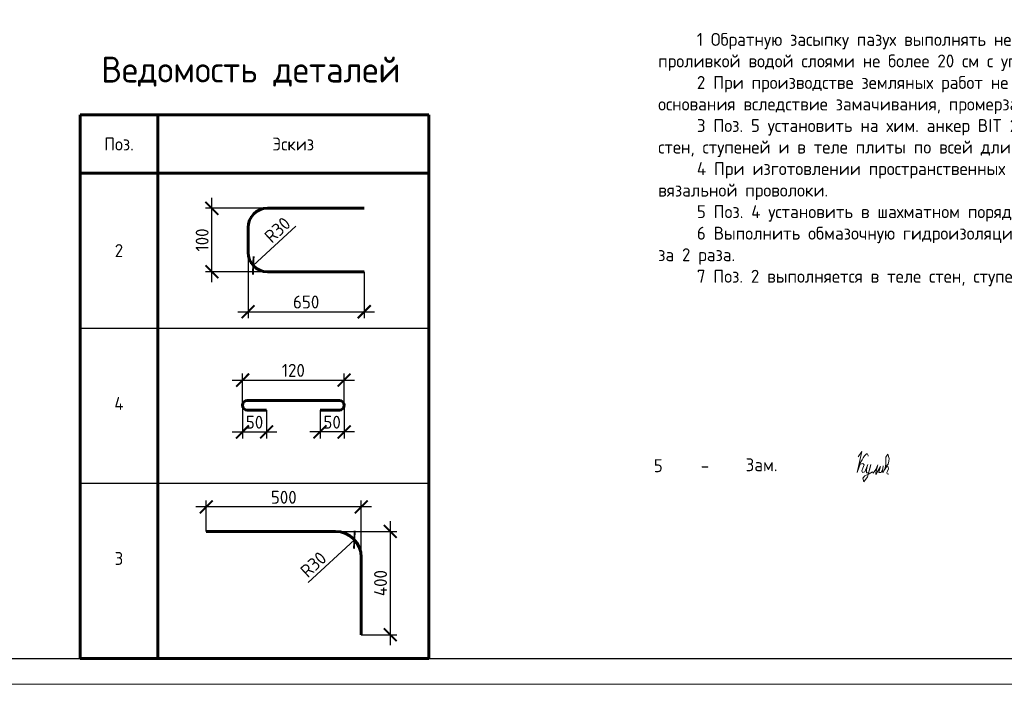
# Model space of a CAD drawing. Header units: millimetres. Extents: x 130535 to 1380046, y -231620 to 121434.
# Tile 73 of 135: x 632387 to 651455, y -7790 to 5074. Entities that reach past the tile are written whole.
import ezdxf

# ---------------------------------------------------------------- set-up
doc = ezdxf.new("R2010")
doc.units = ezdxf.units.MM
doc.layers.get('DEFPOINTS').update_dxf_attribs({"lineweight": 0})
for name, color, linetype, lineweight in [('Выноски', 7, 'Continuous', 20), ('Основная 0.60', 7, 'Continuous', 60), ('РАЗМЕРЫ', 7, 'Continuous', 9), ('Текст', 7, 'Continuous', 25), ('Текст 0.25', 7, 'Continuous', 25), ('ТОНКИЕ', 7, 'Continuous', 9)]:
    doc.layers.add(name, color=color, linetype=linetype, lineweight=lineweight)
doc.layers.add('ТОЛСТЫЕ_ОСНОВНЫЕ', color=7, linetype='Continuous')
doc.styles.add('GOST-2.304_Type-B', font='GOST_Common.ttf')
doc.dimstyles.new('СПДС', dxfattribs={"dimscale": 100, "dimtxt": 2.5, "dimasz": 2.5, "dimexe": 1.25, "dimexo": 0, "dimtad": 1, "dimdec": 0, "dimtxsty": 'GOST-2.304_Type-B', "dimblk": 'ARCHTICK', "dimcen": 2.5, "dimdle": 2, "dimadec": 0, "dimazin": 2, "dimtfac": 0.75, "dimtdec": 0, "dimtmove": 1, "dimatfit": 3, "dimfxl": 1, "dimtolj": 1, "dimarcsym": 1})

# ---------------------------------------------------------------- blocks, each defined once
blk = doc.blocks.new('*U1411')
at = {"layer": 'ТОЛСТЫЕ_ОСНОВНЫЕ'}
blk.add_lwpolyline([(20, 5), (589, 5), (589, 415), (20, 415)], close=True, dxfattribs=at)
at = {"layer": 'ТОНКИЕ'}
blk.add_lwpolyline([(0, 0), (594, 0), (594, 420), (0, 420)], close=True, dxfattribs=at)
blk = doc.blocks.new('*U1412')
at = {"layer": 'ТОЛСТЫЕ_ОСНОВНЫЕ'}
blk.add_lwpolyline([(20, 5), (589, 5), (589, 415), (20, 415)], close=True, dxfattribs=at)
at = {"layer": 'ТОНКИЕ'}
blk.add_lwpolyline([(0, 0), (594, 0), (594, 420), (0, 420)], close=True, dxfattribs=at)
blk = doc.blocks.new('_ArchTick')
at = {"color": 0, "linetype": 'ByBlock', "const_width": 0.15}
blk.add_lwpolyline([(-0.5, -0.5), (0.5, 0.5)], dxfattribs=at)
blk = doc.blocks.new('*D465')
at = {"layer": 'DEFPOINTS', "color": 0, "linetype": 'Continuous', "lineweight": 0, "transparency": 16777216}
for p in [(636108, 1424), (637185, 1424), (637185, 195)]:
    blk.add_point(p, dxfattribs=at)
at = {"layer": 'РАЗМЕРЫ', "color": 0, "linetype": 'Continuous', "lineweight": -2, "transparency": 16777216}
for p, q in [((636108, -5), (636108, 1624)), ((637185, 1424), (635983, 1424)), ((637185, 195), (635983, 195))]:
    blk.add_line(p, q, dxfattribs=at)
at = {"layer": 'РАЗМЕРЫ', "color": 0, "linetype": 'Continuous', "lineweight": -2, "transparency": 16777216, "xscale": 250, "yscale": 250, "zscale": 250}
for p, rotation in [((636108, 1424), 90), ((636108, 195), 270)]:
    blk.add_blockref('_ArchTick', p, dxfattribs=dict(at, rotation=rotation))
at = {"layer": 'РАЗМЕРЫ', "color": 0, "linetype": 'Continuous', "lineweight": 0, "transparency": 16777216, "insert": (635920, 810), "char_height": 250, "attachment_point": 5, "rotation": 90, "style": 'GOST-2.304_Type-B'}
blk.add_mtext('\\A1;100', dxfattribs=at)
blk = doc.blocks.new('*D466')
at = {"layer": 'DEFPOINTS', "color": 0, "linetype": 'Continuous', "lineweight": 0, "transparency": 16777216}
for p in [(636810, 570), (639060, 195), (639060, -579)]:
    blk.add_point(p, dxfattribs=at)
at = {"layer": 'РАЗМЕРЫ', "color": 0, "linetype": 'Continuous', "lineweight": -2, "transparency": 16777216}
for p, q in [((636810, 570), (636810, -704)), ((639060, 195), (639060, -704)), ((636610, -579), (639260, -579))]:
    blk.add_line(p, q, dxfattribs=at)
at = {"layer": 'РАЗМЕРЫ', "color": 0, "linetype": 'Continuous', "lineweight": -2, "transparency": 16777216, "xscale": 250, "yscale": 250, "zscale": 250, "rotation": 180}
blk.add_blockref('_ArchTick', (636810, -579), dxfattribs=at)
at = {"layer": 'РАЗМЕРЫ', "color": 0, "linetype": 'Continuous', "lineweight": -2, "transparency": 16777216, "xscale": 250, "yscale": 250, "zscale": 250}
blk.add_blockref('_ArchTick', (639060, -579), dxfattribs=at)
at = {"layer": 'РАЗМЕРЫ', "color": 0, "linetype": 'Continuous', "lineweight": 0, "transparency": 16777216, "insert": (637935, -391), "char_height": 250, "attachment_point": 5, "style": 'GOST-2.304_Type-B'}
blk.add_mtext('\\A1;650', dxfattribs=at)
blk = doc.blocks.new('*D467')
at = {"layer": 'DEFPOINTS', "color": 0, "linetype": 'Continuous', "lineweight": 0, "transparency": 16777216}
for p in [(637185, 570), (636910, 315)]:
    blk.add_point(p, dxfattribs=at)
at = {"layer": 'РАЗМЕРЫ', "color": 0, "linetype": 'Continuous', "lineweight": -2, "transparency": 16777216}
blk.add_line((637735, 1080), (636910, 315), dxfattribs=at)
at = {"layer": 'РАЗМЕРЫ', "color": 0, "linetype": 'Continuous', "lineweight": -2, "transparency": 16777216, "xscale": 250, "yscale": 250, "zscale": 250, "rotation": 222.8482016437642}
blk.add_blockref('_ArchTick', (636910, 315), dxfattribs=at)
at = {"layer": 'РАЗМЕРЫ', "color": 0, "linetype": 'Continuous', "lineweight": 0, "transparency": 16777216, "insert": (637379, 1005), "char_height": 250, "attachment_point": 5, "rotation": 42.8482, "style": 'GOST-2.304_Type-B'}
blk.add_mtext('\\A1;R30', dxfattribs=at)
blk = doc.blocks.new('*D468')
at = {"layer": 'DEFPOINTS', "color": 0, "linetype": 'Continuous', "lineweight": 0, "transparency": 16777216}
for p in [(638670, -2390), (638203, -2482), (638203, -2905)]:
    blk.add_point(p, dxfattribs=at)
at = {"layer": 'РАЗМЕРЫ', "color": 0, "linetype": 'Continuous', "lineweight": -2, "transparency": 16777216}
for p, q in [((638670, -2390), (638670, -3030)), ((638203, -2482), (638203, -3030)), ((638870, -2905), (638003, -2905))]:
    blk.add_line(p, q, dxfattribs=at)
at = {"layer": 'РАЗМЕРЫ', "color": 0, "linetype": 'Continuous', "lineweight": -2, "transparency": 16777216, "xscale": 250, "yscale": 250, "zscale": 250, "rotation": 180}
blk.add_blockref('_ArchTick', (638203, -2905), dxfattribs=at)
at = {"layer": 'РАЗМЕРЫ', "color": 0, "linetype": 'Continuous', "lineweight": -2, "transparency": 16777216, "xscale": 250, "yscale": 250, "zscale": 250}
blk.add_blockref('_ArchTick', (638670, -2905), dxfattribs=at)
at = {"layer": 'РАЗМЕРЫ', "color": 0, "linetype": 'Continuous', "lineweight": 0, "transparency": 16777216, "insert": (638437, -2717), "char_height": 250, "attachment_point": 5, "style": 'GOST-2.304_Type-B'}
blk.add_mtext('\\A1;50', dxfattribs=at)
blk = doc.blocks.new('*D469')
at = {"layer": 'DEFPOINTS', "color": 0, "linetype": 'Continuous', "lineweight": 0, "transparency": 16777216}
for p in [(636701, -2390), (637168, -2482), (637168, -2905)]:
    blk.add_point(p, dxfattribs=at)
at = {"layer": 'РАЗМЕРЫ', "color": 0, "linetype": 'Continuous', "lineweight": -2, "transparency": 16777216}
for p, q in [((636701, -2390), (636701, -3030)), ((637168, -2482), (637168, -3030)), ((636501, -2905), (637368, -2905))]:
    blk.add_line(p, q, dxfattribs=at)
at = {"layer": 'РАЗМЕРЫ', "color": 0, "linetype": 'Continuous', "lineweight": -2, "transparency": 16777216, "xscale": 250, "yscale": 250, "zscale": 250, "rotation": 180}
blk.add_blockref('_ArchTick', (636701, -2905), dxfattribs=at)
at = {"layer": 'РАЗМЕРЫ', "color": 0, "linetype": 'Continuous', "lineweight": -2, "transparency": 16777216, "xscale": 250, "yscale": 250, "zscale": 250}
blk.add_blockref('_ArchTick', (637168, -2905), dxfattribs=at)
at = {"layer": 'РАЗМЕРЫ', "color": 0, "linetype": 'Continuous', "lineweight": 0, "transparency": 16777216, "insert": (636935, -2717), "char_height": 250, "attachment_point": 5, "style": 'GOST-2.304_Type-B'}
blk.add_mtext('\\A1;50', dxfattribs=at)
blk = doc.blocks.new('*D470')
at = {"layer": 'DEFPOINTS', "color": 0, "linetype": 'Continuous', "lineweight": 0, "transparency": 16777216}
for p in [(638670, -1902), (636704, -2370), (638670, -2391)]:
    blk.add_point(p, dxfattribs=at)
at = {"layer": 'РАЗМЕРЫ', "color": 0, "linetype": 'Continuous', "lineweight": -2, "transparency": 16777216}
for p, q in [((636504, -1902), (638870, -1902)), ((636704, -2370), (636704, -1777)), ((638670, -2391), (638670, -1777))]:
    blk.add_line(p, q, dxfattribs=at)
at = {"layer": 'РАЗМЕРЫ', "color": 0, "linetype": 'Continuous', "lineweight": -2, "transparency": 16777216, "xscale": 250, "yscale": 250, "zscale": 250, "rotation": 180}
blk.add_blockref('_ArchTick', (636704, -1902), dxfattribs=at)
at = {"layer": 'РАЗМЕРЫ', "color": 0, "linetype": 'Continuous', "lineweight": -2, "transparency": 16777216, "xscale": 250, "yscale": 250, "zscale": 250}
blk.add_blockref('_ArchTick', (638670, -1902), dxfattribs=at)
at = {"layer": 'РАЗМЕРЫ', "color": 0, "linetype": 'Continuous', "lineweight": 0, "transparency": 16777216, "insert": (637687, -1714), "char_height": 250, "attachment_point": 5, "style": 'GOST-2.304_Type-B'}
blk.add_mtext('\\A1;120', dxfattribs=at)
blk = doc.blocks.new('*D471')
at = {"layer": 'DEFPOINTS', "color": 0, "linetype": 'Continuous', "lineweight": 0, "transparency": 16777216}
for p in [(638501, -4831), (639001, -6831), (639563, -6831)]:
    blk.add_point(p, dxfattribs=at)
at = {"layer": 'РАЗМЕРЫ', "color": 0, "linetype": 'Continuous', "lineweight": -2, "transparency": 16777216}
for p, q in [((639563, -4631), (639563, -7031)), ((638501, -4831), (639688, -4831)), ((639001, -6831), (639688, -6831))]:
    blk.add_line(p, q, dxfattribs=at)
at = {"layer": 'РАЗМЕРЫ', "color": 0, "linetype": 'Continuous', "lineweight": -2, "transparency": 16777216, "xscale": 250, "yscale": 250, "zscale": 250}
for p, rotation in [((639563, -4831), 90), ((639563, -6831), 270)]:
    blk.add_blockref('_ArchTick', p, dxfattribs=dict(at, rotation=rotation))
at = {"layer": 'РАЗМЕРЫ', "color": 0, "linetype": 'Continuous', "lineweight": 0, "transparency": 16777216, "insert": (639375, -5831), "char_height": 250, "attachment_point": 5, "rotation": 90, "style": 'GOST-2.304_Type-B'}
blk.add_mtext('\\A1;400', dxfattribs=at)
blk = doc.blocks.new('*D472')
at = {"layer": 'DEFPOINTS', "color": 0, "linetype": 'Continuous', "lineweight": 0, "transparency": 16777216}
for p in [(636001, -4357), (636001, -4831), (639001, -5331)]:
    blk.add_point(p, dxfattribs=at)
at = {"layer": 'РАЗМЕРЫ', "color": 0, "linetype": 'Continuous', "lineweight": -2, "transparency": 16777216}
for p, q in [((639201, -4357), (635801, -4357)), ((636001, -4831), (636001, -4232)), ((639001, -5331), (639001, -4232))]:
    blk.add_line(p, q, dxfattribs=at)
at = {"layer": 'РАЗМЕРЫ', "color": 0, "linetype": 'Continuous', "lineweight": -2, "transparency": 16777216, "xscale": 250, "yscale": 250, "zscale": 250, "rotation": 180}
blk.add_blockref('_ArchTick', (636001, -4357), dxfattribs=at)
at = {"layer": 'РАЗМЕРЫ', "color": 0, "linetype": 'Continuous', "lineweight": -2, "transparency": 16777216, "xscale": 250, "yscale": 250, "zscale": 250}
blk.add_blockref('_ArchTick', (639001, -4357), dxfattribs=at)
at = {"layer": 'РАЗМЕРЫ', "color": 0, "linetype": 'Continuous', "lineweight": 0, "transparency": 16777216, "insert": (637501, -4170), "char_height": 250, "attachment_point": 5, "style": 'GOST-2.304_Type-B'}
blk.add_mtext('\\A1;500', dxfattribs=at)
blk = doc.blocks.new('*D473')
at = {"layer": 'DEFPOINTS', "color": 0, "linetype": 'Continuous', "lineweight": 0, "transparency": 16777216}
for p in [(638868, -4991), (638501, -5331)]:
    blk.add_point(p, dxfattribs=at)
at = {"layer": 'РАЗМЕРЫ', "color": 0, "linetype": 'Continuous', "lineweight": -2, "transparency": 16777216}
blk.add_line((637973, -5821), (638868, -4991), dxfattribs=at)
at = {"layer": 'РАЗМЕРЫ', "color": 0, "linetype": 'Continuous', "lineweight": -2, "transparency": 16777216, "xscale": 250, "yscale": 250, "zscale": 250, "rotation": 42.84820164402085}
blk.add_blockref('_ArchTick', (638868, -4991), dxfattribs=at)
at = {"layer": 'РАЗМЕРЫ', "color": 0, "linetype": 'Continuous', "lineweight": 0, "transparency": 16777216, "insert": (638075, -5471), "char_height": 250, "attachment_point": 5, "rotation": 42.8482, "style": 'GOST-2.304_Type-B'}
blk.add_mtext('\\A1;R30', dxfattribs=at)
blk = doc.blocks.new('11')
at = {"layer": 'Выноски'}
for p, q in [((47962, 66737), (47989, 66781)), ((47989, 66781), (48016, 66806)), ((48016, 66806), (48038, 66823)), ((48038, 66823), (48060, 66786)), ((48060, 66786), (48058, 66769)), ((47885, 66608), (47944, 66700)), ((47944, 66700), (47962, 66737))]:
    blk.add_line(p, q, dxfattribs=at)
blk.add_lwpolyline([(47863, 66761), (47937, 66865), (47843, 66458), (47885, 66564), (47905, 66616), (47954, 66628), (47979, 66606), (47957, 66539), (47937, 66487), (47947, 66458), (47991, 66470), (48051, 66611), (48041, 66569), (48023, 66505), (48023, 66448), (48065, 66448), (48090, 66529), (48110, 66608), (48043, 66369), (47972, 66275), (47954, 66344), (47991, 66389), (48078, 66431), (48142, 66470), (48154, 66441), (48204, 66512), (48246, 66606), (48209, 66455), (48204, 66418), (48295, 66574), (48265, 66463), (48265, 66455), (48312, 66453), (48342, 66529), (48347, 66584), (48337, 66465), (48349, 66453), (48401, 66569), (48443, 66616), (48461, 66678), (48466, 66727), (48436, 66811), (48399, 66754), (48399, 66618), (48389, 66549), (48374, 66507), (48416, 66564), (48441, 66576), (48451, 66524), (48433, 66482), (48419, 66453), (48424, 66428), (48458, 66421)], dxfattribs=at)

msp = doc.modelspace()

# ---------------------------------------------------------------- linework, layer by layer
at = {"layer": 'Основная 0.60', "linetype": 'Continuous', "lineweight": 60}
for p, q in [((633559, 3229.9), (640309, 3229.9)), ((633559, 3229.9), (633559, -7290.1)), ((635059, 3229.9), (635059, -7290.1)), ((640309, 3229.9), (640309, -7290.1)), ((633559, 2104.9), (640309, 2104.9)), ((633559, -7290.1), (640309, -7290.1))]:
    msp.add_line(p, q, dxfattribs=at)
at = {"layer": 'Основная 0.60'}
for p, q in [((637185.3, 1424.3), (639060.3, 1424.3)), ((636810.3, 1049.3), (636810.3, 569.8)), ((637185.3, 194.8), (639060.3, 194.8)), ((636793.3, -2298.1), (638578.4, -2298.1)), ((636793.3, -2481.7), (637168.3, -2481.7)), ((638578.4, -2481.7), (638203.4, -2481.7)), ((638501, -4831.1), (636001, -4831.1)), ((639001, -6831.1), (639001, -5331.1))]:
    msp.add_line(p, q, dxfattribs=at)
at = {"layer": 'Основная 0.60', "linetype": 'Continuous', "lineweight": -3}
for p, q in [((633559, -895.1), (640309, -895.1)), ((633559, -895.1), (640309, -895.1)), ((633559, -3895.1), (640309, -3895.1))]:
    msp.add_line(p, q, dxfattribs=at)
at = {"layer": 'Основная 0.60'}
for centre, radius, start, end in [((637185.3, 1049.3), 375, 90, 180), ((637185.3, 569.8), 375, 180, 270), ((636793.3, -2389.9), 91.8, 90, 270), ((638578.4, -2389.9), 91.8, 270, 90), ((638501, -5331.1), 500, 0, 90)]:
    msp.add_arc(centre, radius, start, end, dxfattribs=at)

# ---------------------------------------------------------------- block references
at = {"xscale": 100, "yscale": 100, "zscale": 100}
for name in ['*U1411', '*U1412']:
    msp.add_blockref(name, (603807.5, -7790.1), dxfattribs=at)
at = {"layer": 'Выноски'}
msp.add_blockref('11', (600760.3, -70146.6), dxfattribs=at)

# ---------------------------------------------------------------- texts
at = {"layer": 'Основная 0.60', "linetype": 'Continuous', "lineweight": -3, "attachment_point": 5, "style": 'GOST-2.304_Type-B'}
for s, insert, char_height, width in [('Ведомость деталей', (636864, 4068.3), 500, 6669.969), ('Поз.', (634309, 2667.4), 250, 1200), ('Эскиз', (637684, 2667.4), 250, 1200), ('2', (634309, 604.9), 250, 1200), ('4', (634309, -2354.9), 250, 1200), ('3', (634309, -5354.9), 250, 1200)]:
    msp.add_mtext(s, dxfattribs=dict(at, insert=insert, char_height=char_height, width=width))
at = {"layer": 'Текст', "color": 7, "style": 'GOST-2.304_Type-B'}
for s, p in [('Зам.', (646445.3, -3666.2)), ('5', (644666.3, -3684.2)), ('-', (645576.3, -3682.7))]:
    msp.add_text(s, height=250, dxfattribs=at).set_placement(p)
at = {"layer": 'Текст 0.25', "insert": (644751.2, 4816.9), "char_height": 250, "attachment_point": 1, "style": 'GOST-2.304_Type-B'}
msp.add_mtext_dynamic_manual_height_columns('\\pxi3;1 Обратную засыпку пазух выполнять непучинистым, ненабухающим грунтом без органических включений с проливкой водой слоями не более 20 см с уплотнением грунта до коэффициента уплотнения 0,95.\\P2 При производстве земляных работ не допускать ухудшения свойств грунтов и качества подготовленного основания вследствие замачивания, промерзания, размыва, повреждения механизмами и транспортом.\\P3 Поз. 5 установить на хим. анкер BIT 200 (EASY FIX DIT-200) или аналог. Анкеровка выполняется в теле стен, ступеней и в теле плиты по всей длине с шагом 400 мм.\\P4 При изготовлении пространственных арматурных каркасов соединение стержней выполнять при помощи вязальной проволоки. \\P5 Поз. 4 установить в шахматном порядке.\\P6 Выполнить обмазочную гидроизоляцию всех поверхностей, соприкасающихся с грунтом, горячим битумом за 2 раза.\\P7 Поз. 2 выполняется в теле стен, ступеней и в теле плиты по всей длине с шагом 200 мм', width=17507.725, gutter_width=1250, heights=[0], dxfattribs=at)

# ---------------------------------------------------------------- dimensions: what is measured, and where the dimension line sits
at = {"layer": 'РАЗМЕРЫ', "color": 3, "linetype": 'Continuous', "lineweight": 0}
for base, p1, p2, angle, text, picture, middle in [((636107.6, 1424.3), (637185.3, 194.8), (637185.3, 1424.3), 90, '100', '*D465', (635920.1, 809.6)), ((638203.4, -2904.7), (638670.2, -2389.9), (638203.4, -2481.7), 180, '50', '*D468', (638436.8, -2717.2)), ((636001, -4357.5), (639001, -5331.1), (636001, -4831.1), 180, '500', '*D472', (637501, -4170)), ((639562.8, -6831.1), (638501, -4831.1), (639001, -6831.1), 270, '400', '*D471', (639375.3, -5831.1))]:
    dim = msp.add_linear_dim(base=base, p1=p1, p2=p2, angle=angle, text=text, dimstyle='СПДС', override={"dimlfac": 0.2}, dxfattribs=at)
    dim.commit()
    dim.dimension.update_dxf_attribs({"geometry": picture, "text_midpoint": middle})
for center, mpoint, picture, middle in [((637185.3, 569.8), (636910.3, 314.8), '*D467', (637506, 867.3)), ((638501, -5331.1), (638867.5, -4991), '*D473', (638202.3, -5608.1))]:
    dim = msp.add_radius_dim(center=center, mpoint=mpoint, text='R30', dimstyle='СПДС', override={"dimlfac": 0.2}, dxfattribs=at)
    dim.commit()
    dim.dimension.update_dxf_attribs({"geometry": picture, "text_midpoint": middle, "dimtype": 164})
for base, p1, p2, text, picture, middle in [((639060.3, -578.6), (636810.3, 569.8), (639060.3, 194.8), '650', '*D466', (637935.3, -391.1)), ((638670.2, -1901.9), (636703.7, -2369.9), (638670.2, -2390.9), '120', '*D470', (637686.9, -1714.4)), ((637168.3, -2904.7), (636701.5, -2389.9), (637168.3, -2481.7), '50', '*D469', (636934.9, -2717.2))]:
    dim = msp.add_linear_dim(base=base, p1=p1, p2=p2, text=text, dimstyle='СПДС', override={"dimlfac": 0.2}, dxfattribs=at)
    dim.commit()
    dim.dimension.update_dxf_attribs({"geometry": picture, "text_midpoint": middle})

doc.saveas('drawing.dxf')
